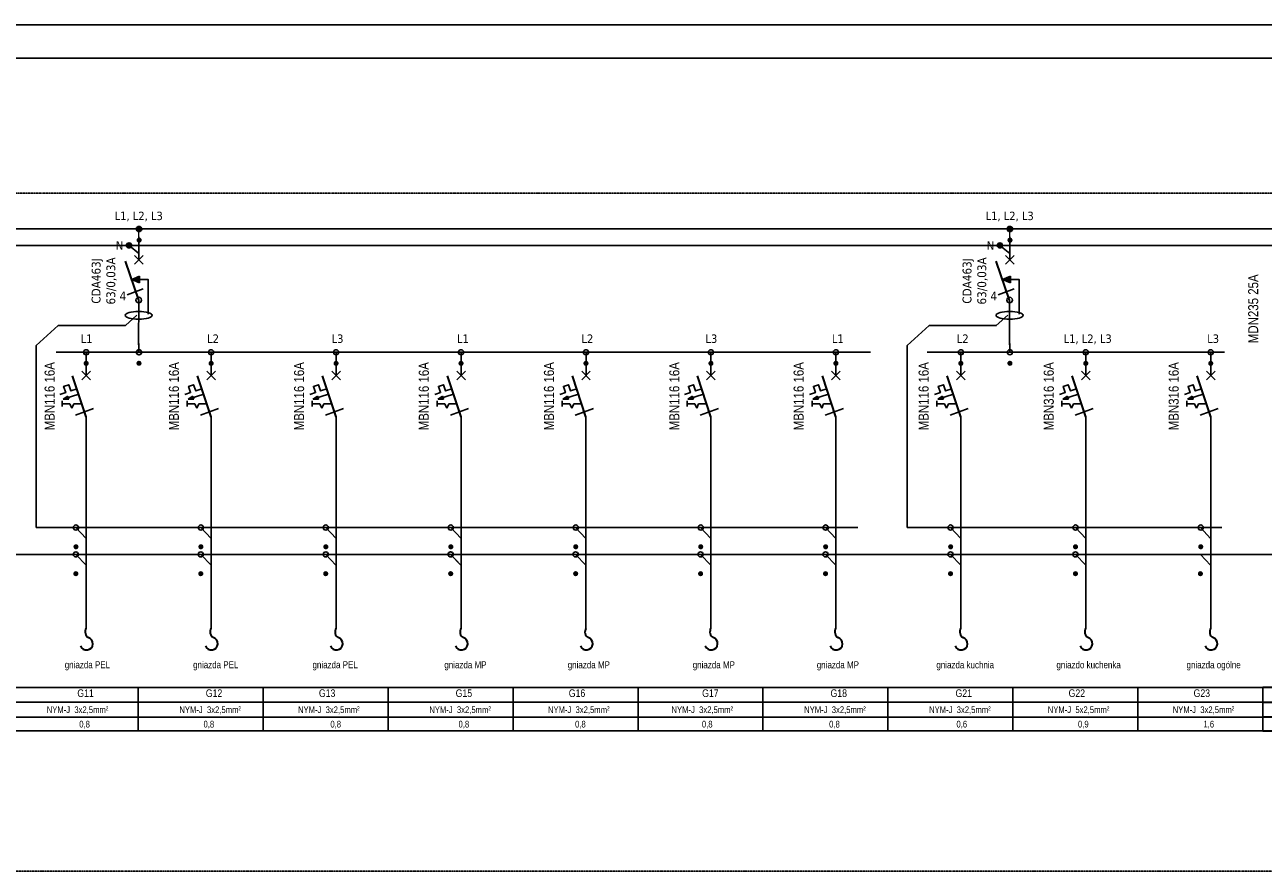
# Model space of a CAD drawing. Header units: millimetres. Extents: x 304 to 148940, y -18 to 215742.
# Tile 29 of 33: x 92913 to 111460, y 203013 to 215695. Entities that reach past the tile are written whole.
import ezdxf

# ---------------------------------------------------------------- set-up
doc = ezdxf.new("R2010")
doc.units = ezdxf.units.MM
doc.linetypes.add('1', pattern=[8, 4, -4])
doc.layers.add('CP_LINENORM', color=251, linetype='Continuous', lineweight=25)
doc.layers.add('\xa0♦EL - Gniazda', color=255, linetype='Continuous', lineweight=35)
doc.styles.add('Proxy_27B6', font='ARIALN.TTF', dxfattribs={"height": 3})
doc.styles.get("Standard").update_dxf_attribs({"font": 'ARIALN.TTF'})
doc.styles.add('Style-Tahoma', font='ARIALN.TTF')

# ---------------------------------------------------------------- blocks, each defined once
blk = doc.blocks.new('WYŁĄCZNIK INSTALACYJNY 1F')
blk.add_hatch(color=256).paths.add_polyline_path([(-26.5, -62.8), (-33.1, -67.3), (-25.1, -67.3), (-25.8, -65)])
for points in [[(0, -33.3), (0, 0)], [(6.2, -39.6), (-6.2, -27.1)], [(6.2, -27.1), (-6.2, -39.6)], [(-37.8, -60.6), (-29.5, -57.8), (-32.5, -48.9), (-25.2, -46.5), (-22.2, -55.4), (-13.2, -52.4)], [(-34.4, -69.8), (-34.4, -77.9)], [(-10.7, -60.3), (-33.2, -67.4)], [(-26.5, -62.8), (-33.1, -67.3)], [(-25.1, -67.3), (-33.1, -67.3)], [(-25.8, -65), (-26.5, -62.8)], [(-25.1, -67.3), (-25.8, -65)], [(-34.4, -73.9), (-23.4, -73.9)], [(-23.4, -73.9), (-20.5, -80.3)], [(-17.7, -73.9), (-20.5, -80.3)], [(-17.7, -73.9), (-6.3, -73.9)], [(-15.4, -90.2), (10.7, -81)], [(-15.3, -90.2), (10.7, -81)], [(-0.1, -92.6), (-0.1, -112.7)]]:
    blk.add_lwpolyline(points)
at = {"lineweight": 30}
blk.add_lwpolyline([(-0.1, -92.6), (-19.5, -33.7)], dxfattribs=at)
blk = doc.blocks.new('W1')
at = {"layer": '\xa0♦EL - Gniazda', "color": 7, "linetype": 'Continuous'}
for centre, radius, start, end in [((-4, 167), 69.9, 20.7942, 253.5889), ((-62, 38), 72.5, 328.4055, 58.4679)]:
    blk.add_arc(centre, radius, start, end, dxfattribs=at)
blk = doc.blocks.new('WYŁĄCZNIK RÓŻNICOWOPRĄDOWY')
blk.add_hatch(color=256).paths.add_polyline_path([(-10.2, 94.4), (1, 99.4), (1, 89.6)])
for points in [[(0, 122.6), (0, 156)], [(6.4, 129.2), (-6.1, 116.7)], [(6.4, 116.7), (-6.1, 129.2)], [(-10.2, 94.4), (1, 99.4)], [(13.7, 44.3), (13.7, 94.4), (-10.2, 94.4)], [(1, 94.4), (-10.2, 94.4)], [(1, 89.6), (-10.2, 94.4)], [(2.8, 94.4), (-8.5, 94.4)], [(1, 89.6), (1, 99.4)], [(-16.5, 72.3), (6.5, 81)], [(0, 64.8), (0, 0)]]:
    blk.add_lwpolyline(points)
at = {"lineweight": 30}
blk.add_lwpolyline([(0, 64.8), (-19.4, 120.9)], dxfattribs=at)
blk.add_circle((0, 64.8), 4.08)
blk.add_ellipse((0, 42.7), major_axis=(-19.6, 0), ratio=0.287389)

msp = doc.modelspace()

# ---------------------------------------------------------------- hatches: boundary and pattern name
h = msp.add_hatch(color=256)
edge = h.paths.add_edge_path()
edge.add_arc((94622, 212636), 38.3, 359.8831, 719.8831)
at = {"extrusion": (0, 0.002649, 0.999996)}
h = msp.add_hatch(color=256, dxfattribs=at)
edge = h.paths.add_edge_path()
edge.add_arc((94626, 212469), 38.3, 0, 360)
h = msp.add_hatch(color=256, dxfattribs=at)
edge = h.paths.add_edge_path()
edge.add_arc((94626, 212469), 38.3, 0, 360)
h = msp.add_hatch(color=256, dxfattribs=at)
edge = h.paths.add_edge_path()
edge.add_arc((94625, 212469), 38.3, 0, 360)
h = msp.add_hatch(color=256)
edge = h.paths.add_edge_path()
edge.add_arc((107664, 212636), 38.3, 359.8831, 719.8831)
h = msp.add_hatch(color=256, dxfattribs=at)
edge = h.paths.add_edge_path()
edge.add_arc((107667, 212469), 38.3, 0, 360)
h = msp.add_hatch(color=256, dxfattribs=at)
edge = h.paths.add_edge_path()
edge.add_arc((107668, 212469), 38.3, 0, 360)
h = msp.add_hatch(color=256, dxfattribs=at)
edge = h.paths.add_edge_path()
edge.add_arc((107668, 212469), 38.3, 0, 360)
h = msp.add_hatch(color=5)
edge = h.paths.add_edge_path()
edge.add_arc((94474, 212390), 38.3, 359.8831, 719.8831)
h = msp.add_hatch(color=5)
edge = h.paths.add_edge_path()
edge.add_arc((107516, 212390), 38.3, 359.8831, 719.8831)
h = msp.add_hatch(color=256, dxfattribs=at)
edge = h.paths.add_edge_path()
edge.add_arc((93832, 210623), 38.3, 0, 360)
h = msp.add_hatch(color=256, dxfattribs=at)
edge = h.paths.add_edge_path()
edge.add_arc((93832, 210623), 38.3, 0, 360)
h = msp.add_hatch(color=256, dxfattribs=at)
edge = h.paths.add_edge_path()
edge.add_arc((93833, 210623), 38.3, 0, 360)
h = msp.add_hatch(color=256, dxfattribs=at)
edge = h.paths.add_edge_path()
edge.add_arc((94623, 210624), 38.3, 0, 360)
h = msp.add_hatch(color=256, dxfattribs=at)
edge = h.paths.add_edge_path()
edge.add_arc((94624, 210624), 38.3, 0, 360)
h = msp.add_hatch(color=256, dxfattribs=at)
edge = h.paths.add_edge_path()
edge.add_arc((95703, 210623), 38.3, 0, 360)
h = msp.add_hatch(color=256, dxfattribs=at)
edge = h.paths.add_edge_path()
edge.add_arc((95703, 210623), 38.3, 0, 360)
h = msp.add_hatch(color=256, dxfattribs=at)
edge = h.paths.add_edge_path()
edge.add_arc((95704, 210623), 38.3, 0, 360)
h = msp.add_hatch(color=256, dxfattribs=at)
edge = h.paths.add_edge_path()
edge.add_arc((97575, 210623), 38.3, 0, 360)
h = msp.add_hatch(color=256, dxfattribs=at)
edge = h.paths.add_edge_path()
edge.add_arc((97575, 210623), 38.3, 0, 360)
h = msp.add_hatch(color=256, dxfattribs=at)
edge = h.paths.add_edge_path()
edge.add_arc((97575, 210623), 38.3, 0, 360)
h = msp.add_hatch(color=256, dxfattribs=at)
edge = h.paths.add_edge_path()
edge.add_arc((99446, 210623), 38.3, 0, 360)
h = msp.add_hatch(color=256, dxfattribs=at)
edge = h.paths.add_edge_path()
edge.add_arc((99447, 210623), 38.3, 0, 360)
h = msp.add_hatch(color=256, dxfattribs=at)
edge = h.paths.add_edge_path()
edge.add_arc((99446, 210623), 38.3, 0, 360)
h = msp.add_hatch(color=256, dxfattribs=at)
edge = h.paths.add_edge_path()
edge.add_arc((101317, 210623), 38.3, 0, 360)
h = msp.add_hatch(color=256, dxfattribs=at)
edge = h.paths.add_edge_path()
edge.add_arc((101317, 210623), 38.3, 0, 360)
h = msp.add_hatch(color=256, dxfattribs=at)
edge = h.paths.add_edge_path()
edge.add_arc((101318, 210623), 38.3, 0, 360)
h = msp.add_hatch(color=256, dxfattribs=at)
edge = h.paths.add_edge_path()
edge.add_arc((103189, 210623), 38.3, 0, 360)
h = msp.add_hatch(color=256, dxfattribs=at)
edge = h.paths.add_edge_path()
edge.add_arc((103189, 210623), 38.3, 0, 360)
h = msp.add_hatch(color=256, dxfattribs=at)
edge = h.paths.add_edge_path()
edge.add_arc((103189, 210623), 38.3, 0, 360)
h = msp.add_hatch(color=256, dxfattribs=at)
edge = h.paths.add_edge_path()
edge.add_arc((105060, 210623), 38.3, 0, 360)
h = msp.add_hatch(color=256, dxfattribs=at)
edge = h.paths.add_edge_path()
edge.add_arc((105060, 210623), 38.3, 0, 360)
h = msp.add_hatch(color=256, dxfattribs=at)
edge = h.paths.add_edge_path()
edge.add_arc((105061, 210623), 38.3, 0, 360)
h = msp.add_hatch(color=256, dxfattribs=at)
edge = h.paths.add_edge_path()
edge.add_arc((106931, 210623), 38.3, 0, 360)
h = msp.add_hatch(color=256, dxfattribs=at)
edge = h.paths.add_edge_path()
edge.add_arc((106932, 210623), 38.3, 0, 360)
h = msp.add_hatch(color=256, dxfattribs=at)
edge = h.paths.add_edge_path()
edge.add_arc((106931, 210623), 38.3, 0, 360)
h = msp.add_hatch(color=256, dxfattribs=at)
edge = h.paths.add_edge_path()
edge.add_arc((107667, 210624), 38.3, 0, 360)
h = msp.add_hatch(color=256, dxfattribs=at)
edge = h.paths.add_edge_path()
edge.add_arc((107666, 210624), 38.3, 0, 360)
h = msp.add_hatch(color=256, dxfattribs=at)
edge = h.paths.add_edge_path()
edge.add_arc((108802, 210623), 38.3, 0, 360)
h = msp.add_hatch(color=256, dxfattribs=at)
edge = h.paths.add_edge_path()
edge.add_arc((108802, 210623), 38.3, 0, 360)
h = msp.add_hatch(color=256, dxfattribs=at)
edge = h.paths.add_edge_path()
edge.add_arc((108803, 210623), 38.3, 0, 360)
h = msp.add_hatch(color=256, dxfattribs=at)
edge = h.paths.add_edge_path()
edge.add_arc((110674, 210623), 38.3, 0, 360)
h = msp.add_hatch(color=256, dxfattribs=at)
edge = h.paths.add_edge_path()
edge.add_arc((110674, 210623), 38.3, 0, 360)
h = msp.add_hatch(color=256, dxfattribs=at)
edge = h.paths.add_edge_path()
edge.add_arc((110674, 210623), 38.3, 0, 360)
h = msp.add_hatch(color=5, dxfattribs=at)
edge = h.paths.add_edge_path()
edge.add_arc((93680, 207875), 38.3, 0, 360)
h = msp.add_hatch(color=5, dxfattribs=at)
edge = h.paths.add_edge_path()
edge.add_arc((93680, 207875), 38.3, 0, 360)
h = msp.add_hatch(color=5, dxfattribs=at)
edge = h.paths.add_edge_path()
edge.add_arc((95551, 207875), 38.3, 0, 360)
h = msp.add_hatch(color=5, dxfattribs=at)
edge = h.paths.add_edge_path()
edge.add_arc((95551, 207875), 38.3, 0, 360)
h = msp.add_hatch(color=5, dxfattribs=at)
edge = h.paths.add_edge_path()
edge.add_arc((97422, 207875), 38.3, 0, 360)
h = msp.add_hatch(color=5, dxfattribs=at)
edge = h.paths.add_edge_path()
edge.add_arc((97422, 207875), 38.3, 0, 360)
h = msp.add_hatch(color=5, dxfattribs=at)
edge = h.paths.add_edge_path()
edge.add_arc((99294, 207875), 38.3, 0, 360)
h = msp.add_hatch(color=5, dxfattribs=at)
edge = h.paths.add_edge_path()
edge.add_arc((99294, 207875), 38.3, 0, 360)
h = msp.add_hatch(color=5, dxfattribs=at)
edge = h.paths.add_edge_path()
edge.add_arc((101164, 207875), 38.3, 0, 360)
h = msp.add_hatch(color=5, dxfattribs=at)
edge = h.paths.add_edge_path()
edge.add_arc((101164, 207875), 38.3, 0, 360)
h = msp.add_hatch(color=5, dxfattribs=at)
edge = h.paths.add_edge_path()
edge.add_arc((103036, 207875), 38.3, 0, 360)
h = msp.add_hatch(color=5, dxfattribs=at)
edge = h.paths.add_edge_path()
edge.add_arc((103036, 207875), 38.3, 0, 360)
h = msp.add_hatch(color=5, dxfattribs=at)
edge = h.paths.add_edge_path()
edge.add_arc((104907, 207875), 38.3, 0, 360)
h = msp.add_hatch(color=5, dxfattribs=at)
edge = h.paths.add_edge_path()
edge.add_arc((104907, 207875), 38.3, 0, 360)
h = msp.add_hatch(color=5, dxfattribs=at)
edge = h.paths.add_edge_path()
edge.add_arc((106779, 207875), 38.3, 0, 360)
h = msp.add_hatch(color=5, dxfattribs=at)
edge = h.paths.add_edge_path()
edge.add_arc((106779, 207875), 38.3, 0, 360)
h = msp.add_hatch(color=5, dxfattribs=at)
edge = h.paths.add_edge_path()
edge.add_arc((108649, 207875), 38.3, 0, 360)
h = msp.add_hatch(color=5, dxfattribs=at)
edge = h.paths.add_edge_path()
edge.add_arc((108649, 207875), 38.3, 0, 360)
h = msp.add_hatch(color=5, dxfattribs=at)
edge = h.paths.add_edge_path()
edge.add_arc((110524, 207875), 38.3, 0, 360)
h = msp.add_hatch(color=5, dxfattribs=at)
edge = h.paths.add_edge_path()
edge.add_arc((110524, 207875), 38.3, 0, 360)
h = msp.add_hatch(color=3, dxfattribs=at)
edge = h.paths.add_edge_path()
edge.add_arc((93678, 207472), 38.3, 0, 360)
h = msp.add_hatch(color=3, dxfattribs=at)
edge = h.paths.add_edge_path()
edge.add_arc((93678, 207472), 38.3, 0, 360)
h = msp.add_hatch(color=3, dxfattribs=at)
edge = h.paths.add_edge_path()
edge.add_arc((95549, 207472), 38.3, 0, 360)
h = msp.add_hatch(color=3, dxfattribs=at)
edge = h.paths.add_edge_path()
edge.add_arc((95549, 207472), 38.3, 0, 360)
h = msp.add_hatch(color=3, dxfattribs=at)
edge = h.paths.add_edge_path()
edge.add_arc((97420, 207472), 38.3, 0, 360)
h = msp.add_hatch(color=3, dxfattribs=at)
edge = h.paths.add_edge_path()
edge.add_arc((97420, 207472), 38.3, 0, 360)
h = msp.add_hatch(color=3, dxfattribs=at)
edge = h.paths.add_edge_path()
edge.add_arc((99291, 207472), 38.3, 0, 360)
h = msp.add_hatch(color=3, dxfattribs=at)
edge = h.paths.add_edge_path()
edge.add_arc((99292, 207472), 38.3, 0, 360)
h = msp.add_hatch(color=3, dxfattribs=at)
edge = h.paths.add_edge_path()
edge.add_arc((101163, 207472), 38.3, 0, 360)
h = msp.add_hatch(color=3, dxfattribs=at)
edge = h.paths.add_edge_path()
edge.add_arc((101163, 207472), 38.3, 0, 360)
h = msp.add_hatch(color=3, dxfattribs=at)
edge = h.paths.add_edge_path()
edge.add_arc((103034, 207472), 38.3, 0, 360)
h = msp.add_hatch(color=3, dxfattribs=at)
edge = h.paths.add_edge_path()
edge.add_arc((103034, 207472), 38.3, 0, 360)
h = msp.add_hatch(color=3, dxfattribs=at)
edge = h.paths.add_edge_path()
edge.add_arc((104905, 207472), 38.3, 0, 360)
h = msp.add_hatch(color=3, dxfattribs=at)
edge = h.paths.add_edge_path()
edge.add_arc((104905, 207472), 38.3, 0, 360)
h = msp.add_hatch(color=3, dxfattribs=at)
edge = h.paths.add_edge_path()
edge.add_arc((106777, 207472), 38.3, 0, 360)
h = msp.add_hatch(color=3, dxfattribs=at)
edge = h.paths.add_edge_path()
edge.add_arc((106777, 207472), 38.3, 0, 360)
h = msp.add_hatch(color=3, dxfattribs=at)
edge = h.paths.add_edge_path()
edge.add_arc((108648, 207472), 38.3, 0, 360)
h = msp.add_hatch(color=3, dxfattribs=at)
edge = h.paths.add_edge_path()
edge.add_arc((108648, 207472), 38.3, 0, 360)
h = msp.add_hatch(color=3, dxfattribs=at)
edge = h.paths.add_edge_path()
edge.add_arc((110519, 207472), 38.3, 0, 360)
h = msp.add_hatch(color=3, dxfattribs=at)
edge = h.paths.add_edge_path()
edge.add_arc((110519, 207472), 38.3, 0, 360)

# ---------------------------------------------------------------- linework, layer by layer
for p, q in [((60927, 212637, 108468), (147524, 212637, 108468)), ((94612, 205116, 108419), (94612, 205764, 108419)), ((96483, 205116, 108419), (96483, 205764, 108419)), ((98354, 205116, 108419), (98354, 205764, 108419)), ((98354, 205116, 108419), (98354, 205764, 108419)), ((100225, 205116, 108419), (100225, 205764, 108419)), ((102097, 205116, 108419), (102097, 205764, 108419)), ((103968, 205116, 108419), (103968, 205764, 108419)), ((105839, 205116, 108419), (105839, 205764, 108419)), ((107710, 205116, 108419), (107710, 205764, 108419)), ((109582, 205116, 108419), (109582, 205764, 108419)), ((111453, 205116, 108419), (111453, 205764, 108419))]:
    msp.add_line(p, q)
at = {"color": 5}
for p, q in [((60891, 212386, 108472), (147524, 212386, 108472)), ((94474, 212390, 62150), (94621, 212269, 62149)), ((107516, 212390, 62150), (107664, 212269, 62149))]:
    msp.add_line(p, q, dxfattribs=at)
at = {"color": 5, "extrusion": (0, 0.002649, 0.999996)}
for p, q in [((93085, 208163, 62162), (93085, 210889, 62155)), ((106128, 208163, 62162), (106128, 210889, 62155)), ((105387, 208163, 108341), (93085, 208163, 108341)), ((110839, 208163, 108341), (106128, 208163, 108341))]:
    msp.add_line(p, q, dxfattribs=at)
at = {"extrusion": (0, 0.002649, 0.999996)}
for p, q in [((93385, 210789, 62156), (105577, 210789, 62156)), ((106427, 210789, 62156), (110879, 210789, 62156))]:
    msp.add_line(p, q, dxfattribs=at)
at = {"color": 1, "extrusion": (0, 0.002649, 0.999996)}
for p, q in [((93832, 209614, 62156), (93832, 206651, 62165)), ((95703, 209614, 62156), (95703, 206651, 62165)), ((97574, 209614, 62156), (97574, 206651, 62165)), ((99446, 209614, 62156), (99446, 206651, 62165)), ((101317, 209614, 62156), (101317, 206651, 62165)), ((103188, 209614, 62156), (103188, 206651, 62165)), ((105059, 209614, 62156), (105059, 206651, 62165)), ((106931, 209614, 62156), (106931, 206651, 62165)), ((108802, 209614, 62156), (108802, 206651, 62165)), ((110673, 209614, 62156), (110673, 206651, 62165))]:
    msp.add_line(p, q, dxfattribs=at)
at = {"color": 3}
msp.add_line((63479, 207760, 108341), (147310, 207760, 108341), dxfattribs=at)
at = {"lineweight": 30}
for p, q in [((112715, 205764, 108419), (111453, 205764, 108419)), ((111452, 205546, 108428), (112714, 205546, 108439)), ((111452, 205324, 108428), (112714, 205324, 108439)), ((111453, 205116, 108419), (112715, 205116, 108441))]:
    msp.add_line(p, q, dxfattribs=at)
at = {"linetype": '1', "elevation": 64042}
msp.add_lwpolyline([(60501, 213173), (147901, 213173), (147901, 203013), (60501, 203013)], close=True, dxfattribs=at)
at = {"color": 1, "linetype": 'Continuous', "lineweight": 13, "elevation": 62149, "flags": 128}
for points in [[(94621, 212392), (94622, 212637)], [(107664, 212392), (107664, 212637)]]:
    msp.add_lwpolyline(points, dxfattribs=at)
at = {"color": 5}
for points, elevation in [([(93412, 211192), (94419, 211189), (94590, 211342)], 62149), ([(106455, 211192), (107461, 211189), (107633, 211342)], 62149), ([(93085, 210889), (93412, 211192)], 62143), ([(106128, 210889), (106455, 211192)], 62143)]:
    msp.add_lwpolyline(points, dxfattribs=dict(at, elevation=elevation))
at = {"color": 1, "elevation": 62157}
for points in [[(94622, 210794), (94622, 210918)], [(107664, 210794), (107664, 210918)]]:
    msp.add_lwpolyline(points, dxfattribs=at)
at = {"color": 5, "extrusion": (0, 0.002649, 0.999996)}
for points, elevation in [([(93832, 207875), (93679, 207875), (93832, 207713)], 108885), ([(93832, 207875), (93679, 207875), (93832, 207713)], 108881), ([(95703, 207875), (95550, 207875), (95703, 207713)], 108885), ([(95703, 207875), (95550, 207875), (95703, 207713)], 108881), ([(97574, 207875), (97420, 207875), (97574, 207713)], 108885), ([(97574, 207875), (97420, 207875), (97574, 207713)], 108881), ([(99446, 207875), (99292, 207875), (99446, 207713)], 108885), ([(99446, 207875), (99292, 207875), (99446, 207713)], 108881), ([(101316, 207875), (101163, 207875), (101316, 207713)], 108885), ([(101316, 207875), (101163, 207875), (101316, 207713)], 108881), ([(103188, 207875), (103035, 207875), (103188, 207713)], 108885), ([(103188, 207875), (103035, 207875), (103188, 207713)], 108881), ([(105059, 207875), (104906, 207875), (105059, 207713)], 108885), ([(105059, 207875), (104906, 207875), (105059, 207713)], 108881), ([(106931, 207875), (106777, 207875), (106931, 207713)], 108885), ([(106931, 207875), (106777, 207875), (106931, 207713)], 108881), ([(108801, 207875), (108648, 207875), (108801, 207713)], 108885), ([(108801, 207875), (108648, 207875), (108801, 207713)], 108881), ([(110672, 207875), (110519, 207875), (110672, 207713)], 108885), ([(110672, 207875), (110519, 207875), (110672, 207713)], 108881)]:
    msp.add_lwpolyline(points, dxfattribs=dict(at, elevation=elevation))
at = {"color": 3, "extrusion": (0, 0.002649, 0.999996)}
for points, elevation in [([(93831, 207472), (93678, 207472), (93831, 207310)], 108962), ([(93831, 207472), (93678, 207472), (93831, 207310)], 108957), ([(95702, 207472), (95549, 207472), (95702, 207310)], 108962), ([(95702, 207472), (95549, 207472), (95702, 207310)], 108957), ([(97573, 207472), (97420, 207472), (97573, 207310)], 108962), ([(97573, 207472), (97420, 207472), (97573, 207310)], 108957), ([(99445, 207472), (99291, 207472), (99445, 207310)], 108962), ([(99445, 207472), (99292, 207472), (99445, 207310)], 108957), ([(101316, 207472), (101163, 207472), (101316, 207310)], 108962), ([(101316, 207472), (101163, 207472), (101316, 207310)], 108957), ([(103187, 207472), (103034, 207472), (103187, 207310)], 108962), ([(103187, 207472), (103034, 207472), (103187, 207310)], 108957), ([(105058, 207472), (104905, 207472), (105058, 207310)], 108962), ([(105058, 207472), (104905, 207472), (105058, 207310)], 108957), ([(106930, 207472), (106777, 207472), (106930, 207310)], 108962), ([(106930, 207472), (106777, 207472), (106930, 207310)], 108957), ([(108801, 207472), (108648, 207472), (108801, 207310)], 108962), ([(108801, 207472), (108648, 207472), (108801, 207310)], 108957), ([(110672, 207472), (110519, 207472), (110672, 207310)], 108962), ([(110672, 207472), (110519, 207472), (110672, 207310)], 108957)]:
    msp.add_lwpolyline(points, dxfattribs=dict(at, elevation=elevation))
at = {"extrusion": (0, 0.002649, 0.999996)}
for points, elevation in [([(92740, 205476), (94612, 205476)], 108964), ([(94612, 205476), (96483, 205476)], 108964), ([(96483, 205476), (98354, 205476)], 108964), ([(98354, 205476), (100225, 205476)], 108964), ([(100225, 205476), (102097, 205476)], 108964), ([(102097, 205476), (103968, 205476)], 108964), ([(103968, 205476), (105839, 205476)], 108964), ([(105839, 205476), (107710, 205476)], 108964), ([(107710, 205476), (109582, 205476)], 108964), ([(109582, 205476), (111453, 205476)], 108964), ([(92740, 205258), (94612, 205258)], 108962), ([(92740, 205258), (94612, 205258)], 108962), ([(94612, 205258), (96483, 205258)], 108962), ([(94612, 205258), (96483, 205258)], 108962), ([(96483, 205258), (98354, 205258)], 108962), ([(96483, 205258), (98354, 205258)], 108962), ([(98354, 205258), (100225, 205258)], 108962), ([(98354, 205258), (100225, 205258)], 108962), ([(100225, 205258), (102097, 205258)], 108962), ([(100225, 205258), (102097, 205258)], 108962), ([(102097, 205258), (103968, 205258)], 108962), ([(102097, 205258), (103968, 205258)], 108962), ([(103968, 205258), (105839, 205258)], 108962), ([(103968, 205258), (105839, 205258)], 108962), ([(105839, 205258), (107710, 205258)], 108962), ([(105839, 205258), (107710, 205258)], 108962), ([(107710, 205258), (109582, 205258)], 108962), ([(107710, 205258), (109582, 205258)], 108962), ([(109582, 205258), (111453, 205258)], 108962), ([(109582, 205258), (111453, 205258)], 108962), ([(92740, 205036), (94612, 205036)], 108962), ([(94612, 205036), (96483, 205036)], 108962), ([(96483, 205036), (98354, 205036)], 108962), ([(98354, 205036), (100225, 205036)], 108962), ([(100225, 205036), (102097, 205036)], 108962), ([(102097, 205036), (103968, 205036)], 108962), ([(103968, 205036), (105839, 205036)], 108962), ([(105839, 205036), (107710, 205036)], 108962), ([(107710, 205036), (109582, 205036)], 108962), ([(109582, 205036), (111453, 205036)], 108962), ([(92740, 204828), (94612, 204828)], 108962), ([(94612, 204828), (96483, 204828)], 108962), ([(96483, 204828), (98354, 204828)], 108962), ([(98354, 204828), (100225, 204828)], 108962), ([(100225, 204828), (102097, 204828)], 108962), ([(102097, 204828), (103968, 204828)], 108962), ([(103968, 204828), (105839, 204828)], 108962), ([(105839, 204828), (107710, 204828)], 108962), ([(107710, 204828), (109582, 204828)], 108962), ([(109582, 204828), (111453, 204828)], 108962)]:
    msp.add_lwpolyline(points, dxfattribs=dict(at, elevation=elevation))
for centre in [(94622, 212636, 62149), (94622, 212636, 62149), (107664, 212636, 62149), (107664, 212636, 62149)]:
    msp.add_circle(centre, 38.3)
for centre in [(94625, 212469, 62724), (94626, 212469, 62724), (94626, 212469, 62724), (107667, 212469, 62724), (107668, 212469, 62724), (107668, 212469, 62724), (93832, 210623, 62707), (93832, 210623, 62711), (93833, 210623, 62711), (94623, 210624, 62719), (94624, 210624, 62719), (95703, 210623, 62707), (95703, 210623, 62711), (95704, 210623, 62711), (97575, 210623, 62707), (97575, 210623, 62711), (97575, 210623, 62711), (99446, 210623, 62707), (99447, 210623, 62711), (99446, 210623, 62711), (101317, 210623, 62707), (101317, 210623, 62711), (101318, 210623, 62711), (103189, 210623, 62707), (103189, 210623, 62711), (103189, 210623, 62711), (105060, 210623, 62707), (105060, 210623, 62711), (105061, 210623, 62711), (106931, 210623, 62707), (106932, 210623, 62711), (106931, 210623, 62711), (107667, 210624, 62719), (107666, 210624, 62719), (108802, 210623, 62707), (108802, 210623, 62711), (108803, 210623, 62711), (110674, 210623, 62707), (110674, 210623, 62711), (110674, 210623, 62711)]:
    msp.add_circle(centre, 38.3, dxfattribs=at)
at = {"color": 5}
for centre in [(94474, 212390, 62150), (94474, 212390, 62154), (107516, 212390, 62150), (107516, 212390, 62154)]:
    msp.add_circle(centre, 38.3, dxfattribs=at)
at = {"color": 5, "extrusion": (0, 0.002649, 0.999996)}
for centre in [(93680, 207875, 108895), (93680, 207875, 108890), (95551, 207875, 108895), (95551, 207875, 108890), (97421, 207875, 108895), (97421, 207875, 108890), (99293, 207875, 108895), (99293, 207875, 108890), (101164, 207875, 108895), (101164, 207875, 108890), (103036, 207875, 108895), (103036, 207875, 108890), (104907, 207875, 108895), (104907, 207875, 108890), (106778, 207875, 108895), (106778, 207875, 108890), (108649, 207875, 108895), (108649, 207875, 108890), (110524, 207875, 108895), (110524, 207875, 108890)]:
    msp.add_circle(centre, 38.3, dxfattribs=at)
at = {"color": 3, "extrusion": (0, 0.002649, 0.999996)}
for centre in [(93678, 207472, 108962), (93678, 207472, 108957), (95549, 207472, 108962), (95549, 207472, 108957), (97420, 207472, 108962), (97420, 207472, 108957), (99291, 207472, 108962), (99292, 207472, 108957), (101163, 207472, 108962), (101163, 207472, 108957), (103034, 207472, 108962), (103034, 207472, 108957), (104905, 207472, 108962), (104905, 207472, 108957), (106777, 207472, 108962), (106777, 207472, 108957), (108648, 207472, 108962), (108648, 207472, 108957)]:
    msp.add_circle(centre, 38.3, dxfattribs=at)
at = {"layer": 'CP_LINENORM', "linetype": 'Continuous'}
msp.add_line((57120, 215695, 108468), (148940, 215695, 108468), dxfattribs=at)
at = {"layer": 'CP_LINENORM'}
msp.add_line((148440, 215195, 108468), (58620, 215195, 108468), dxfattribs=at)

# ---------------------------------------------------------------- block references
at = {"xscale": 10.36626876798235, "yscale": 10.36626876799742, "zscale": 10.36626876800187, "rotation": 359.8830837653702}
for p in [(94618, 210899, 62149), (107661, 210899, 62149)]:
    msp.add_blockref('WYŁĄCZNIK RÓŻNICOWOPRĄDOWY', p, dxfattribs=at)
at = {"color": 1, "extrusion": (0, 0.002649, 0.999996), "xscale": 10.41790575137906, "yscale": 10.41790575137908, "zscale": 10.41790575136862}
for p in [(93833, 210622, 62711), (95704, 210622, 62711), (97575, 210622, 62711), (99447, 210622, 62711), (101318, 210622, 62711), (103189, 210622, 62711), (105061, 210622, 62711), (106932, 210622, 62711), (108803, 210622, 62711), (110674, 210622, 62711)]:
    msp.add_blockref('WYŁĄCZNIK INSTALACYJNY 1F', p, dxfattribs=at)
at = {"layer": '\xa0♦EL - Gniazda', "color": 7, "xscale": 1.368138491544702, "yscale": 1.368138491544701, "zscale": 1.368138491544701, "rotation": 180}
for p in [(93832, 206651, 62165), (95703, 206651, 62165), (97574, 206651, 62165), (99446, 206651, 62165), (101317, 206651, 62165), (103188, 206651, 62165), (105059, 206651, 62165), (106931, 206651, 62165), (108802, 206651, 62165), (110673, 206651, 62165)]:
    msp.add_blockref('W1', p, dxfattribs=at)

# ---------------------------------------------------------------- texts
at = {"style": 'Proxy_27B6'}
for s, p in [('G11', (93700, 205624, 62149)), ('G12', (95624, 205624, 62149)), ('G13', (97318, 205624, 62149)), ('G15', (99366, 205624, 62149)), ('G16', (101060, 205624, 62149)), ('G17', (103057, 205624, 62149)), ('G18', (104980, 205624, 62149)), ('G21', (106852, 205624, 62149)), ('G22', (108545, 205624, 62149)), ('G23', (110417, 205624, 62149))]:
    msp.add_text(s, height=113.8, dxfattribs=at).set_placement(p)
at = {"attachment_point": 1}
for s, insert, char_height, width in [('{\\fTahoma|b0|i0|c0|p34;L\\fTahoma|b0|i0|c238|p34;1, L2, L3}', (94259, 212895, 62179), 126, 813.48), ('{\\fTahoma|b0|i0|c0|p34;L\\fTahoma|b0|i0|c238|p34;1, L2, L3}', (107302, 212895, 62179), 126, 813.48), ('{\\fTahoma|b0|i0|c0|p34;N}', (94277, 212451, 62157), 126, 653.51), ('{\\fTahoma|b0|i0|c0|p34;N}', (107320, 212451, 62157), 126, 653.51), ('\\fTahoma|b0|i0|c238|p34;L1', (93751, 211055, 62179), 126, 813.48), ('\\fTahoma|b0|i0|c238|p34;L2', (95644, 211055, 62179), 126, 813.48), ('\\fTahoma|b0|i0|c0|p34;L\\fTahoma|b0|i0|c238|p34;3', (97508, 211055, 62179), 126, 813.48), ('\\fTahoma|b0|i0|c238|p34;L1', (99386, 211055, 62179), 126, 813.48), ('\\fTahoma|b0|i0|c0|p34;L\\fTahoma|b0|i0|c238|p34;2', (101250, 211055, 62179), 126, 813.48), ('\\fTahoma|b0|i0|c238|p34;L3', (103107, 211055, 62179), 126, 813.48), ('\\fTahoma|b0|i0|c238|p34;L1', (105000, 211055, 62179), 126, 813.48), ('\\fTahoma|b0|i0|c238|p34;L2', (106871, 211055, 62179), 126, 813.48), ('\\fTahoma|b0|i0|c0|p34;L\\fTahoma|b0|i0|c238|p34;1, L2, L3', (108470, 211055, 62179), 126, 813.48), ('\\fTahoma|b0|i0|c0|p34;L\\fTahoma|b0|i0|c238|p34;3', (110621, 211055, 62179), 126, 813.48), ('NYM-J  3x2,5mm²', (93242, 205483, 62149), 100, 1887.75), ('NYM-J  3x2,5mm²', (95228, 205483, 62149), 100, 1887.75), ('NYM-J  3x2,5mm²', (97005, 205483, 62149), 100, 1887.75), ('NYM-J  3x2,5mm²', (98971, 205483, 62149), 100, 1887.75), ('NYM-J  3x2,5mm²', (100748, 205483, 62149), 100, 1887.75), ('NYM-J  3x2,5mm²', (102598, 205483, 62149), 100, 1887.75), ('NYM-J  3x2,5mm²', (104585, 205483, 62149), 100, 1887.75), ('NYM-J  3x2,5mm²', (106456, 205483, 62149), 100, 1887.75), ('NYM-J  5x2,5mm²', (108233, 205483, 62149), 100, 1887.75), ('NYM-J  3x2,5mm²', (110104, 205483, 62149), 100, 1887.75), ('0,8', (93729, 205267, 108419), 100, 1887.75), ('0,8', (95590, 205267, 108419), 100, 1887.75), ('0,8', (97490, 205267, 108419), 100, 1887.75), ('0,8', (99409, 205267, 108419), 100, 1887.75), ('0,8', (101154, 205267, 108419), 100, 1887.75), ('0,8', (103054, 205267, 108419), 100, 1887.75), ('0,8', (104959, 205267, 108419), 100, 1887.75), ('0,6', (106866, 205267, 108419), 100, 1887.75), ('0,9', (108686, 205267, 108419), 100, 1887.75), ('1,6', (110565, 205267, 108419), 100, 1887.75)]:
    msp.add_mtext(s, dxfattribs=dict(at, insert=insert, char_height=char_height, width=width))
for s, insert, char_height, width, attachment_point, rotation in [('\\fTahoma|b0|i0|c238|p34;CDA463J\\P\\fTahoma|b0|i0|c0|p34;63\\fTahoma|b0|i0|c238|p34;/\\fTahoma|b0|i0|c0|p34;0,03A', (94102, 211857, 62143), 132.56, 928.52, 5, 89.8831), ('\\fTahoma|b0|i0|c238|p34;CDA463J\\P\\fTahoma|b0|i0|c0|p34;63\\fTahoma|b0|i0|c238|p34;/\\fTahoma|b0|i0|c0|p34;0,03A', (107145, 211857, 62143), 132.56, 928.52, 5, 89.8831), ('MDN235 25A', (111311, 211440, 62198), 150, 1495.28, 5, 90), ('{\\fTahoma|b0|i0|c238|p34;4}', (94333, 211698, 62148), 132.56, 541.46, 1, 359.8831), ('{\\fTahoma|b0|i0|c238|p34;4}', (107375, 211698, 62148), 132.56, 541.46, 1, 359.8831), ('MBN116 16A', (93286, 210130, 62149), 150, 1495.28, 5, 90), ('MBN116 16A', (95147, 210130, 62149), 150, 1495.28, 5, 90), ('MBN116 16A', (97022, 210130, 62149), 150, 1495.28, 5, 90), ('MBN116 16A', (98890, 210130, 62149), 150, 1495.28, 5, 90), ('MBN116 16A', (100764, 210130, 62149), 150, 1495.28, 5, 90), ('MBN116 16A', (102642, 210130, 62149), 150, 1495.28, 5, 90), ('MBN116 16A', (104503, 210130, 62149), 150, 1495.28, 5, 90), ('MBN116 16A', (106375, 210130, 62149), 150, 1495.28, 5, 90), ('MBN316 16A', (108249, 210130, 62149), 150, 1495.28, 5, 90), ('MBN316 16A', (110120, 210130, 62149), 150, 1495.28, 5, 90)]:
    msp.add_mtext(s, dxfattribs=dict(insert=insert, char_height=char_height, width=width, attachment_point=attachment_point, rotation=rotation))
at = {"width": 1506.93, "attachment_point": 2, "style": 'Style-Tahoma'}
for s, insert, char_height in [('gniazda PEL', (93851, 206159, 62149), 104.39), ('gniazda PEL', (95773, 206159, 62149), 104.39), ('gniazda PEL', (97561, 206159, 62149), 104.39), ('gniazda MP', (99512, 206158, 62149), 104.4), ('gniazda MP', (101360, 206158, 62149), 104.4), ('gniazda MP', (103232, 206158, 62149), 104.4), ('gniazda MP', (105090, 206158, 62149), 104.4), ('gniazda kuchnia', (106997, 206158, 62149), 104.39), ('gniazdo kuchenka', (108845, 206158, 62149), 104.39), ('gniazda ogólne', (110717, 206158, 62149), 104.39)]:
    msp.add_mtext(s, dxfattribs=dict(at, insert=insert, char_height=char_height))

doc.saveas('drawing.dxf')
